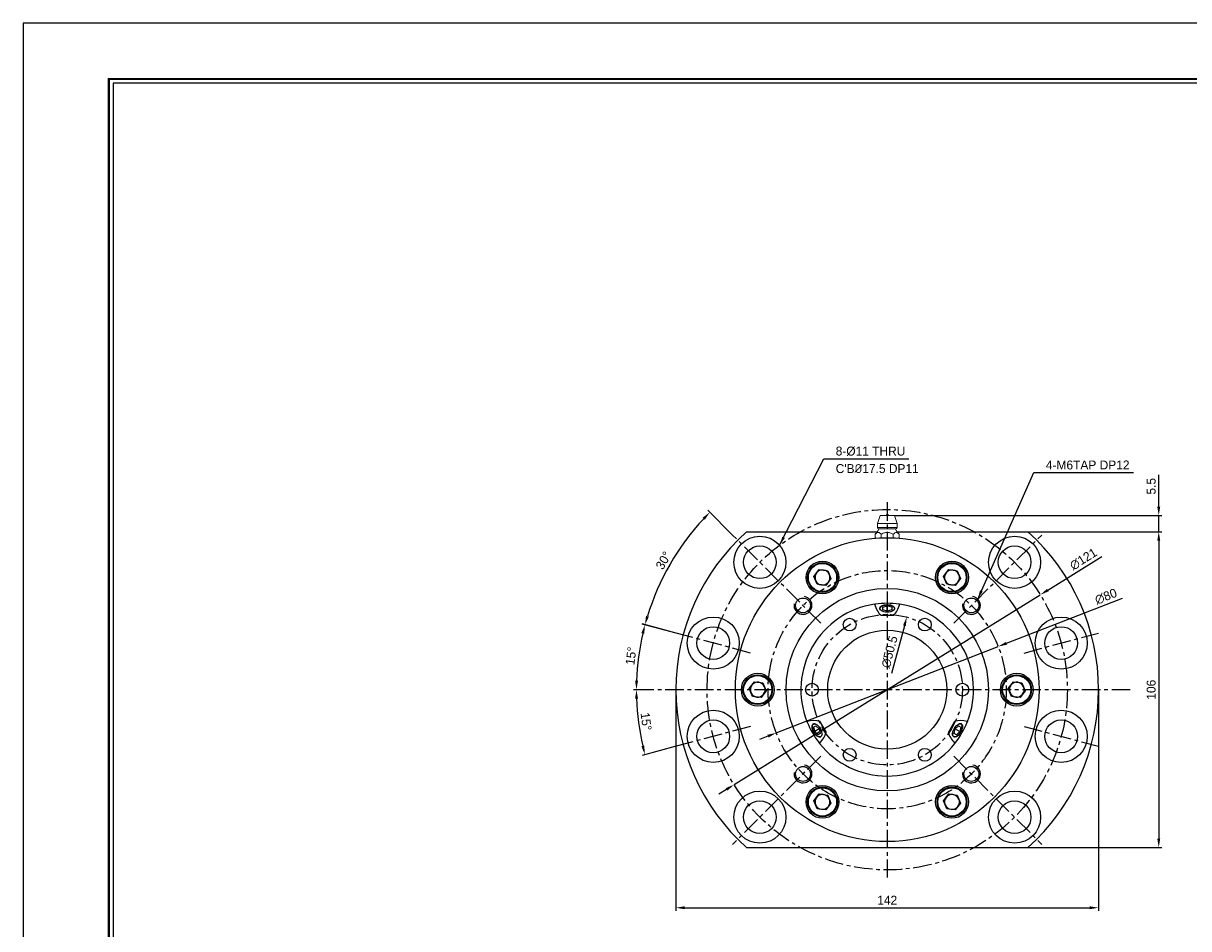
# Model space of a CAD drawing. Header units: millimetres. Extents: x -29 to 5648, y -387 to 3949.
# Tile 5 of 8: x 0 to 391, y 299 to 603. Entities that reach past the tile are written whole.
import ezdxf
from ezdxf.enums import TextEntityAlignment as Align

# ---------------------------------------------------------------- set-up
doc = ezdxf.new("R2010")
doc.units = ezdxf.units.MM
doc.linetypes.add('CENTER', pattern=[2, 1.25, -0.25, 0.25, -0.25])
doc.layers.get('0').update_dxf_attribs({"linetype": 'CONTINUOUS'})
doc.layers.get('Defpoints').update_dxf_attribs({"linetype": 'CONTINUOUS'})
for name, color, linetype in [('5', 7, 'CONTINUOUS'), ('7', 7, 'CONTINUOUS'), ('center', 1, 'CENTER'), ('OUTLINE', 7, 'CONTINUOUS')]:
    doc.layers.add(name, color=color, linetype=linetype)
doc.dimstyles.new('3', dxfattribs={"dimtxt": 3, "dimasz": 3, "dimexe": 1, "dimexo": 0, "dimgap": 1, "dimtad": 1, "dimdec": 3, "dimzin": 11, "dimdsep": 46, "dimtxsty": 'Standard', "dimcen": 0, "dimclrd": 5, "dimclre": 5, "dimclrt": 3, "dimadec": 0, "dimazin": 0, "dimtfac": 0.6, "dimtdec": 3, "dimtmove": 0, "dimatfit": 3, "dimfxl": 1.25, "dimtolj": 1, "dimtzin": 11, "dimarcsym": 0})

# ---------------------------------------------------------------- blocks, each defined once
blk = doc.blocks.new('란표제')
at = {"layer": '7', "color": 0}
for p, q in [((386.1, 273), (0, 273)), ((0, 273), (0, 0))]:
    blk.add_line(p, q, dxfattribs=at)
at = {"layer": '7', "const_width": 0.325}
blk.add_lwpolyline([(377.65, 8.45), (377.65, 264.55), (13, 264.55), (13, 8.45)], close=True, dxfattribs=at)
at = {"layer": '7'}
blk.add_lwpolyline([(377, 9.1), (377, 263.9), (13.65, 263.9), (13.65, 9.1)], close=True, dxfattribs=at)
at = {"layer": '5', "ltscale": 0.5}
for tag, p, height in [('TITLE', (308.32, 31.73), 3.25), ('도번', (326.54, 20.34), 3.25), ('SCALE', (329.92, 12.42), 1.56), ('DATE', (360.13, 12.36), 1.56)]:
    blk.add_attdef(tag, p, '', height=height, dxfattribs=at)
at = {"layer": '7'}
for tag, p in [('필렛', (233.03, 14.17)), ('모따기', (233.03, 10.79))]:
    blk.add_attdef(tag, text='', height=1.5, dxfattribs=at).set_placement(p, align=Align.MIDDLE_LEFT)
blk = doc.blocks.new('*D4089')
at = {"color": 5, "lineweight": -2, "ltscale": 5}
for p, q in [((219.2, 379.6), (219.2, 305.4)), ((361.2, 379.6), (361.2, 305.4)), ((222.2, 306.4), (358.2, 306.4))]:
    blk.add_line(p, q, dxfattribs=at)
at = {"color": 5}
for points in [[(222.2, 306.9), (222.2, 305.9), (219.2, 306.4)], [(358.2, 305.9), (358.2, 306.9), (361.2, 306.4)]]:
    blk.add_solid(points, dxfattribs=at)
at = {"layer": 'Defpoints', "color": 0}
for p in [(219.2, 379.6), (361.2, 379.6), (361.2, 306.4)]:
    blk.add_point(p, dxfattribs=at)
at = {"color": 3, "ltscale": 5, "insert": (290.2, 308.94), "char_height": 3, "attachment_point": 5}
blk.add_mtext('\\A1;142', dxfattribs=at)
blk = doc.blocks.new('*D4090')
at = {"color": 5, "lineweight": -2, "ltscale": 5}
for p, q in [((219.27, 398.61), (207.85, 401.67)), ((208.55, 379.6), (204.95, 379.6))]:
    blk.add_line(p, q, dxfattribs=at)
blk.add_arc((290.2, 379.6), 84.25, 167.0402, 177.9598, dxfattribs=at)
at = {"color": 5}
for points in [[(208.58, 398.38), (207.61, 398.62), (208.82, 401.41)], [(205.5, 382.61), (206.5, 382.59), (205.95, 379.6)]]:
    blk.add_solid(points, dxfattribs=at)
at = {"layer": 'Defpoints', "color": 0}
for p in [(219.27, 398.61), (207.23, 394.23), (244.25, 391.91), (208.55, 379.6), (371.85, 379.6)]:
    blk.add_point(p, dxfattribs=at)
at = {"color": 3, "ltscale": 5, "insert": (204.15, 390.93), "char_height": 3, "attachment_point": 5, "rotation": 82.5}
blk.add_mtext('\\A1;15%%d', dxfattribs=at)
blk = doc.blocks.new('*D4091')
at = {"color": 5, "lineweight": -2, "ltscale": 5}
for p, q in [((238.28, 431.52), (229.93, 439.87)), ((219.27, 398.61), (207.87, 401.66))]:
    blk.add_line(p, q, dxfattribs=at)
blk.add_arc((290.2, 379.6), 84.24, 137.0407, 162.9593, dxfattribs=at)
at = {"color": 5}
for points in [[(228.92, 436.66), (228.2, 437.35), (230.64, 439.17)], [(209.18, 404.43), (210.15, 404.15), (208.84, 401.4)]]:
    blk.add_solid(points, dxfattribs=at)
at = {"layer": 'Defpoints', "color": 0}
for p in [(238.28, 431.52), (221.2, 427.92), (267.87, 401.94), (219.27, 398.61), (244.25, 391.91)]:
    blk.add_point(p, dxfattribs=at)
at = {"color": 3, "ltscale": 5, "insert": (215.05, 422.99), "char_height": 3, "attachment_point": 5, "rotation": 60}
blk.add_mtext('\\A1;30%%d', dxfattribs=at)
blk = doc.blocks.new('*D4092')
at = {"color": 5, "lineweight": -2, "ltscale": 5}
for p, q in [((208.55, 379.6), (204.95, 379.6)), ((219.27, 360.6), (207.85, 357.54))]:
    blk.add_line(p, q, dxfattribs=at)
blk.add_arc((290.2, 379.6), 84.25, 182.0402, 192.9598, dxfattribs=at)
at = {"color": 5}
for points in [[(206.5, 376.61), (205.5, 376.59), (205.95, 379.6)], [(207.61, 360.59), (208.58, 360.83), (208.82, 357.8)]]:
    blk.add_solid(points, dxfattribs=at)
at = {"layer": 'Defpoints', "color": 0}
for p in [(208.55, 379.6), (371.85, 379.6), (206.27, 372.26), (244.25, 367.29), (219.27, 360.6)]:
    blk.add_point(p, dxfattribs=at)
at = {"color": 3, "ltscale": 5, "insert": (209.19, 368.94), "char_height": 3, "attachment_point": 5, "rotation": 277.5}
blk.add_mtext('\\A1;15%%d', dxfattribs=at)
blk = doc.blocks.new('*D4093')
at = {"color": 5, "lineweight": -2, "ltscale": 5}
for p, q in [((337.45, 432.6), (382.41, 432.6)), ((381.41, 429.6), (381.41, 329.6)), ((337.45, 326.6), (382.41, 326.6))]:
    blk.add_line(p, q, dxfattribs=at)
at = {"color": 5}
for points in [[(381.91, 429.6), (380.91, 429.6), (381.41, 432.6)], [(380.91, 329.6), (381.91, 329.6), (381.41, 326.6)]]:
    blk.add_solid(points, dxfattribs=at)
at = {"layer": 'Defpoints', "color": 0}
for p in [(337.45, 432.6), (337.45, 326.6), (381.41, 326.6)]:
    blk.add_point(p, dxfattribs=at)
at = {"color": 3, "ltscale": 5, "insert": (378.87, 379.6), "char_height": 3, "attachment_point": 5, "rotation": 90}
blk.add_mtext('\\A1;106', dxfattribs=at)
blk = doc.blocks.new('*D4094')
at = {"color": 5, "lineweight": -2, "ltscale": 5}
for p, q in [((381.41, 441.1), (381.41, 451.69)), ((292.6, 438.1), (382.41, 438.1)), ((381.41, 432.6), (381.41, 438.1)), ((337.45, 432.6), (382.41, 432.6)), ((381.41, 429.6), (381.41, 426.6))]:
    blk.add_line(p, q, dxfattribs=at)
at = {"color": 5}
for points in [[(380.91, 441.1), (381.91, 441.1), (381.41, 438.1)], [(381.91, 429.6), (380.91, 429.6), (381.41, 432.6)]]:
    blk.add_solid(points, dxfattribs=at)
at = {"layer": 'Defpoints', "color": 0}
for p in [(292.6, 438.1), (381.41, 438.1), (337.45, 432.6)]:
    blk.add_point(p, dxfattribs=at)
at = {"color": 3, "ltscale": 5, "insert": (378.87, 447.9), "char_height": 3, "attachment_point": 5, "rotation": 90}
blk.add_mtext('\\A1;5.5', dxfattribs=at)
blk = doc.blocks.new('*D4095')
at = {"color": 5, "lineweight": -2, "ltscale": 5}
for p, q in [((330.28, 395.19), (369.19, 410.32)), ((252.92, 365.1), (327.48, 394.1)), ((250.13, 364.01), (247.33, 362.93))]:
    blk.add_line(p, q, dxfattribs=at)
at = {"color": 5}
for points in [[(330.1, 395.66), (330.46, 394.72), (327.48, 394.1)], [(250.31, 363.55), (249.95, 364.48), (252.92, 365.1)]]:
    blk.add_solid(points, dxfattribs=at)
at = {"layer": 'Defpoints', "color": 0}
for p in [(327.48, 394.1), (252.92, 365.1)]:
    blk.add_point(p, dxfattribs=at)
at = {"color": 3, "ltscale": 5, "insert": (363.67, 410.9), "char_height": 3, "attachment_point": 5, "rotation": 21.2536}
blk.add_mtext('\\A1;∅80', dxfattribs=at)
blk = doc.blocks.new('*D4096')
at = {"color": 5, "lineweight": -2, "ltscale": 5}
for p, q in [((344.18, 413.06), (362.33, 424.31)), ((238.78, 347.73), (341.63, 411.48)), ((236.23, 346.15), (233.68, 344.57))]:
    blk.add_line(p, q, dxfattribs=at)
at = {"color": 5}
for points in [[(343.91, 413.48), (344.44, 412.63), (341.63, 411.48)], [(236.49, 345.72), (235.97, 346.57), (238.78, 347.73)]]:
    blk.add_solid(points, dxfattribs=at)
at = {"layer": 'Defpoints', "color": 0}
for p in [(341.63, 411.48), (238.78, 347.73)]:
    blk.add_point(p, dxfattribs=at)
at = {"color": 3, "ltscale": 5, "insert": (356.1, 423.44), "char_height": 3, "attachment_point": 5, "rotation": 31.7922}
blk.add_mtext('\\A1;∅121', dxfattribs=at)
blk = doc.blocks.new('*D4097')
at = {"color": 5, "lineweight": -2, "ltscale": 5}
blk.add_line((295.98, 401.09), (291.67, 385.06), dxfattribs=at)
at = {"color": 5}
blk.add_solid([(296.46, 400.96), (295.5, 401.22), (296.76, 403.99)], dxfattribs=at)
at = {"layer": 'Defpoints', "color": 0}
for p in [(296.76, 403.99), (283.64, 355.22)]:
    blk.add_point(p, dxfattribs=at)
at = {"color": 3, "ltscale": 5, "insert": (290.99, 392.29), "char_height": 3, "attachment_point": 5, "rotation": 74.9453}
blk.add_mtext('\\A1;∅50.5', dxfattribs=at)

msp = doc.modelspace()

# ---------------------------------------------------------------- linework, layer by layer
at = {"color": 7, "linetype": 'Continuous', "lineweight": 15}
for p, q in [((287.8027, 438.1019), (286.9027, 435.4019)), ((286.9027, 435.4019), (286.9027, 434.1019)), ((290.2027, 435.4019), (286.9027, 435.4019)), ((292.6027, 438.1019), (287.8027, 438.1019)), ((293.5027, 435.4019), (290.2027, 435.4019)), ((293.5027, 435.4019), (292.6027, 438.1019)), ((293.5027, 434.1019), (293.5027, 435.4019)), ((286.1613, 431.7804), (286.1613, 430.6433)), ((286.1613, 430.6433), (286.3486, 430.456)), ((287.4027, 433.6019), (293.0027, 433.6019)), ((288.182, 431.7804), (288.182, 430.6433)), ((292.2234, 431.7804), (292.2234, 430.6433)), ((294.0569, 430.456), (294.2442, 430.6433)), ((294.2442, 430.6433), (294.2442, 431.7804))]:
    msp.add_line(p, q, dxfattribs=at)
at = {"color": 8, "linetype": 'Continuous', "lineweight": 15}
msp.add_line((293.5027, 434.1019), (286.9027, 434.1019), dxfattribs=at)
at = {"color": 7, "linetype": 'Continuous', "lineweight": 15}
for centre, radius, start, end in [((290.2027, 438.1019), 0.4, 0, 180), ((281.9084, 436.0128), 6, 315.104952, 336.307361), ((287.4027, 434.1019), 0.5, 180, 270), ((293.0027, 434.1019), 0.5, 270, 0), ((298.497, 436.0128), 6, 203.692639, 224.850879)]:
    msp.add_arc(centre, radius, start, end, dxfattribs=at)
at = {"color": 5, "ltscale": 5}
for centre in [(261.9184, 407.8861), (318.487, 407.8861), (261.9184, 351.3176), (318.487, 351.3176)]:
    msp.add_arc(centre, 3, 170, 80, dxfattribs=at)
at = {"color": 7, "linetype": 'Continuous', "lineweight": 15}
for points, knots in [([(286.1613, 431.7804), (286.2681, 431.8851), (286.4826, 432.0954), (286.8609, 432.3714), (287.2518, 432.4417), (287.6122, 432.2805), (287.9011, 432.057), (288.088, 431.873), (288.182, 431.7804)], [0, 0, 0, 0, 0.16732129, 0.33612297, 0.5650141, 0.70682992, 0.85260944, 1, 1, 1, 1]), ([(288.182, 431.7804), (288.414, 431.8948), (288.8769, 432.1231), (289.5545, 432.3521), (290.2144, 432.43), (290.8238, 432.3517), (291.5033, 432.1339), (291.9566, 431.9114), (292.2234, 431.7804)], [0, 0, 0, 0, 0.1818455, 0.36288164, 0.50003051, 0.6453139, 0.79120345, 1, 1, 1, 1]), ([(292.2234, 431.7804), (292.3302, 431.8851), (292.5447, 432.0954), (292.9231, 432.3714), (293.314, 432.4417), (293.6744, 432.2805), (293.9632, 432.057), (294.1502, 431.873), (294.2442, 431.7804)], [0, 0, 0, 0, 0.16732129, 0.33612294, 0.56501448, 0.70682989, 0.85260941, 1, 1, 1, 1])]:
    msp.add_open_spline(points, degree=3, knots=knots, dxfattribs=at)
for points in [[(286.3709, 430.4577), (286.3006, 430.517), (286.2309, 430.5802), (286.1613, 430.6433)], [(288.182, 430.6433), (288.1508, 430.6148), (288.1197, 430.5862), (288.0885, 430.558)], [(288.3485, 430.5681), (288.2929, 430.593), (288.2375, 430.6182), (288.182, 430.6433)], [(292.2234, 430.6433), (292.1685, 430.6182), (292.1136, 430.593), (292.0586, 430.5681)], [(292.318, 430.558), (292.2865, 430.5862), (292.255, 430.6148), (292.2234, 430.6433)], [(294.2442, 430.6433), (294.1752, 430.5801), (294.1062, 430.5168), (294.0364, 430.4576)]]:
    msp.add_open_spline(points, degree=3, dxfattribs=at)
at = {"layer": 'center', "ltscale": 5}
for p, q in [((290.2027, 442.6019), (290.2027, 316.6019)), ((267.8674, 401.9372), (238.28, 431.5246)), ((312.538, 401.9372), (342.1255, 431.5246)), ((244.2535, 391.9139), (219.2749, 398.6069)), ((336.152, 391.9139), (361.1305, 398.6069)), ((371.8527, 379.6019), (208.5527, 379.6019)), ((244.2535, 367.2898), (219.2749, 360.5968)), ((336.152, 367.2898), (361.1305, 360.5968)), ((267.8674, 357.2666), (238.28, 327.6791)), ((312.538, 357.2666), (342.1255, 327.6791))]:
    msp.add_line(p, q, dxfattribs=at)
for radius in [60.5, 40, 25.25]:
    msp.add_circle((290.2027, 379.6019), radius, dxfattribs=at)
at = {"layer": 'OUTLINE'}
for p, q in [((242.9587, 432.6019), (286.8445, 432.6019)), ((293.5609, 432.6019), (337.4468, 432.6019)), ((265.591, 417.6534), (267.3504, 419.942)), ((267.3504, 419.942), (270.2121, 419.5626)), ((270.2121, 419.5626), (271.3144, 416.8946)), ((309.091, 417.6534), (310.8504, 419.942)), ((310.8504, 419.942), (313.7121, 419.5626)), ((313.7121, 419.5626), (314.8144, 416.8946)), ((266.6933, 414.9853), (265.591, 417.6534)), ((269.555, 414.606), (266.6933, 414.9853)), ((271.3144, 416.8946), (269.555, 414.606)), ((310.1933, 414.9853), (309.091, 417.6534)), ((313.055, 414.606), (310.1933, 414.9853)), ((314.8144, 416.8946), (313.055, 414.606)), ((285.9665, 408.2899), (286.1532, 408.3177)), ((286.1532, 408.3177), (285.9945, 408.2014)), ((288.7027, 407.2843), (290.2027, 407.7173)), ((288.7027, 406.4183), (288.7027, 407.2843)), ((290.2027, 408.0741), (290.2027, 408.0741)), ((291.7027, 407.2843), (290.2027, 407.7173)), ((290.2027, 405.9853), (290.2027, 407.7173)), ((290.2028, 408.0741), (290.2028, 408.0741)), ((291.7027, 407.2843), (291.7027, 406.4183)), ((294.4109, 408.2014), (294.2522, 408.3177)), ((294.2522, 408.3177), (294.4521, 408.2879)), ((288.024, 404.6011), (292.3814, 404.6011)), ((290.2027, 405.9853), (288.7027, 406.4183)), ((291.7027, 406.4183), (290.2027, 405.9853)), ((243.841, 379.9812), (245.6004, 382.2699)), ((244.9433, 377.3132), (243.841, 379.9812)), ((245.6004, 382.2699), (248.4621, 381.8905)), ((248.4621, 381.8905), (249.5644, 379.2225)), ((330.841, 379.9812), (332.6004, 382.2699)), ((331.9433, 377.3132), (330.841, 379.9812)), ((332.6004, 382.2699), (335.4621, 381.8905)), ((335.4621, 381.8905), (336.5644, 379.2225)), ((247.805, 376.9339), (244.9433, 377.3132)), ((249.5644, 379.2225), (247.805, 376.9339)), ((334.805, 376.9339), (331.9433, 377.3132)), ((336.5644, 379.2225), (334.805, 376.9339)), ((263.3093, 368.7509), (263.2352, 368.9389)), ((263.3307, 368.9465), (263.3093, 368.7509)), ((267.4634, 368.989), (269.6421, 365.2154)), ((310.7634, 365.2154), (312.9421, 368.989)), ((317.0961, 368.7509), (317.0748, 368.9465)), ((317.1654, 368.9265), (317.0961, 368.7509)), ((265.479, 367.0597), (266.229, 367.4927)), ((265.479, 367.0597), (265.854, 365.5441)), ((265.5451, 365.3658), (265.5451, 365.3658)), ((265.5451, 365.3657), (265.5451, 365.3657)), ((267.354, 366.4102), (265.854, 365.5441)), ((266.979, 364.4616), (265.854, 365.5441)), ((266.229, 367.4927), (267.354, 366.4102)), ((267.729, 364.8946), (266.979, 364.4616)), ((267.354, 366.4102), (267.729, 364.8946)), ((312.6764, 364.8946), (313.0514, 366.4102)), ((313.4264, 364.4616), (312.6764, 364.8946)), ((313.0514, 366.4102), (314.1764, 367.4927)), ((313.0514, 366.4102), (314.5514, 365.5441)), ((313.4264, 364.4616), (314.5514, 365.5441)), ((314.1764, 367.4927), (314.9264, 367.0597)), ((314.9264, 367.0597), (314.5514, 365.5441)), ((314.8603, 365.3657), (314.8603, 365.3657)), ((314.8604, 365.3658), (314.8604, 365.3658)), ((267.4763, 361.5892), (267.3588, 361.737)), ((267.3588, 361.737), (267.5389, 361.6577)), ((312.8666, 361.6577), (313.0467, 361.737)), ((313.0467, 361.737), (312.9209, 361.5788)), ((265.591, 342.3091), (267.3504, 344.5978)), ((267.3504, 344.5978), (270.2121, 344.2184)), ((309.091, 342.3091), (310.8504, 344.5978)), ((310.8504, 344.5978), (313.7121, 344.2184)), ((266.6933, 339.6411), (265.591, 342.3091)), ((271.3144, 341.5504), (269.555, 339.2618)), ((270.2121, 344.2184), (271.3144, 341.5504)), ((310.1933, 339.6411), (309.091, 342.3091)), ((314.8144, 341.5504), (313.055, 339.2618)), ((313.7121, 344.2184), (314.8144, 341.5504)), ((269.555, 339.2618), (266.6933, 339.6411)), ((313.055, 339.2618), (310.1933, 339.6411)), ((242.9587, 326.6019), (337.4468, 326.6019))]:
    msp.add_line(p, q, dxfattribs=at)
at = {"layer": 'OUTLINE', "flags": 128}
for points in [[(292.7027, 406.8241), (292.6845, 406.9747), (292.5403, 407.2673), (292.2602, 407.5341), (291.8605, 407.7597), (291.3645, 407.9309), (290.801, 408.0377), (290.2027, 408.0741), (289.6044, 408.0377), (289.0409, 407.9309), (288.5449, 407.7597), (288.1453, 407.5341), (287.8652, 407.2673), (287.7209, 406.9747), (287.7027, 406.8241)], [(290.2027, 405.6013), (289.6044, 405.6376), (289.0409, 405.7445), (288.5449, 405.9157), (288.1453, 406.1412), (287.8652, 406.4081), (287.7209, 406.7006), (287.7209, 407.002), (287.8652, 407.2946), (288.1453, 407.5614), (288.5449, 407.787), (289.0409, 407.9581), (289.6044, 408.065), (290.2027, 408.1013), (290.801, 408.065), (291.3645, 407.9581), (291.8605, 407.787), (292.2602, 407.5614), (292.5403, 407.2946), (292.6845, 407.002), (292.6845, 406.7006), (292.5403, 406.4081), (292.2602, 406.1412), (291.8605, 405.9157), (291.3645, 405.7445), (290.801, 405.6376), (290.2027, 405.6013)], [(290.2027, 408.0741), (290.788, 408.0385), (291.3392, 407.934), (291.8244, 407.7666), (292.2153, 407.5459), (292.4893, 407.2849), (292.6304, 406.9987), (292.6304, 406.7039), (292.4893, 406.4177), (292.2153, 406.1567), (291.8244, 405.9361), (291.3392, 405.7686), (290.788, 405.6641), (290.2027, 405.6286), (289.6175, 405.6641), (289.0662, 405.7686), (288.5811, 405.9361), (288.1901, 406.1567), (287.9161, 406.4177), (287.775, 406.7039), (287.775, 406.9987), (287.9161, 407.2849), (288.1901, 407.5459), (288.5811, 407.7666), (289.0662, 407.934), (289.6175, 408.0385), (290.2027, 408.0741)], [(267.9908, 365.9771), (268.166, 365.4379), (268.2505, 364.9299), (268.2393, 364.4828), (268.133, 364.1226), (267.9379, 363.8701), (267.6653, 363.7401), (267.331, 363.7401), (266.9544, 363.8701), (266.5575, 364.1226), (266.1633, 364.4828), (265.7947, 364.9299), (265.4731, 365.4379), (265.2173, 365.9771), (265.042, 366.5164), (264.9575, 367.0244), (264.9687, 367.4715), (265.075, 367.8317), (265.2701, 368.0842), (265.5427, 368.2142), (265.877, 368.2142), (266.2536, 368.0842), (266.6505, 367.8317), (267.0447, 367.4715), (267.4133, 367.0244), (267.7349, 366.5164), (267.9908, 365.9771)], [(265.3776, 368.1558), (265.2937, 368.0978), (265.0986, 367.8453), (264.9923, 367.4851), (264.9811, 367.038), (265.0656, 366.5301), (265.2409, 365.9908), (265.4967, 365.4515), (265.8183, 364.9435), (266.1869, 364.4964), (266.5811, 364.1362), (266.978, 363.8837), (267.3546, 363.7537), (267.6889, 363.7537), (267.8776, 363.8257)], [(265.2475, 365.9771), (265.076, 366.5047), (264.9934, 367.0016), (265.0044, 367.4389), (265.1083, 367.7913), (265.2991, 368.0382), (265.5658, 368.1654), (265.8929, 368.1654), (266.2612, 368.0382), (266.6495, 367.7913), (267.0351, 367.4389), (267.3957, 367.0016), (267.7102, 366.5047), (267.9605, 365.9771), (268.132, 365.4496), (268.2146, 364.9527), (268.2036, 364.5154), (268.0997, 364.163), (267.9089, 363.916), (267.6422, 363.7889), (267.3152, 363.7889), (266.9468, 363.916), (266.5585, 364.163), (266.1729, 364.5154), (265.8123, 364.9527), (265.4978, 365.4496), (265.2475, 365.9771)], [(315.1882, 365.9771), (314.9323, 365.4379), (314.6108, 364.9299), (314.2421, 364.4828), (313.8479, 364.1226), (313.451, 363.8701), (313.0744, 363.7401), (312.7401, 363.7401), (312.4675, 363.8701), (312.2724, 364.1226), (312.1661, 364.4828), (312.1549, 364.9299), (312.2394, 365.4379), (312.4147, 365.9771), (312.6705, 366.5164), (312.9921, 367.0244), (313.3607, 367.4715), (313.7549, 367.8317), (314.1519, 368.0842), (314.5284, 368.2142), (314.8627, 368.2142), (315.1354, 368.0842), (315.3305, 367.8317), (315.4367, 367.4715), (315.4479, 367.0244), (315.3634, 366.5164), (315.1882, 365.9771)], [(312.4449, 365.9771), (312.6952, 366.5047), (313.0098, 367.0016), (313.3703, 367.4389), (313.756, 367.7913), (314.1442, 368.0382), (314.5126, 368.1654), (314.8396, 368.1654), (315.1063, 368.0382), (315.2971, 367.7913), (315.4011, 367.4389), (315.412, 367.0016), (315.3294, 366.5047), (315.158, 365.9771), (314.9077, 365.4496), (314.5931, 364.9527), (314.2325, 364.5154), (313.8469, 364.163), (313.4586, 363.916), (313.0903, 363.7889), (312.7633, 363.7889), (312.4966, 363.916), (312.3057, 364.163), (312.2018, 364.5154), (312.1908, 364.9527), (312.2735, 365.4496), (312.4449, 365.9771)], [(315.1646, 365.9908), (315.3398, 366.5301), (315.4243, 367.038), (315.4131, 367.4851), (315.3069, 367.8453), (315.1118, 368.0978), (315.0278, 368.1558)], [(312.5278, 363.8257), (312.7165, 363.7537), (313.0508, 363.7537), (313.4274, 363.8837), (313.8243, 364.1362), (314.2185, 364.4964), (314.5872, 364.9435), (314.9087, 365.4515), (315.1646, 365.9908)]]:
    msp.add_lwpolyline(points, dxfattribs=at)
at = {"layer": 'OUTLINE'}
for centre, radius in [((247.4228, 422.3818), 8.75), ((332.9827, 422.3818), 8.75), ((290.2027, 379.6019), 51), ((247.4228, 422.3818), 5.5), ((332.9827, 422.3818), 5.5), ((268.4527, 417.274), 5.5), ((268.4527, 417.274), 5), ((268.4527, 417.274), 4.75), ((311.9527, 417.274), 5.5), ((311.9527, 417.274), 5), ((311.9527, 417.274), 4.75), ((290.2027, 379.6019), 34), ((261.9184, 407.8861), 2.5), ((318.487, 407.8861), 2.5), ((231.7642, 395.2604), 8.75), ((277.5777, 401.469), 2.15), ((302.8277, 401.469), 2.15), ((348.6412, 395.2604), 8.75), ((231.7642, 395.2604), 5.5), ((290.2027, 379.6019), 20), ((348.6412, 395.2604), 5.5), ((246.7027, 379.6019), 5.5), ((246.7027, 379.6019), 5), ((246.7027, 379.6019), 4.75), ((333.7027, 379.6019), 5.5), ((333.7027, 379.6019), 5), ((333.7027, 379.6019), 4.75), ((264.9527, 379.6019), 2.15), ((315.4527, 379.6019), 2.15), ((231.7642, 363.9433), 8.75), ((348.6412, 363.9433), 8.75), ((231.7642, 363.9433), 5.5), ((348.6412, 363.9433), 5.5), ((277.5777, 357.7347), 2.15), ((302.8277, 357.7347), 2.15), ((261.9184, 351.3176), 2.5), ((318.487, 351.3176), 2.5), ((247.4228, 336.8219), 8.75), ((268.4527, 341.9298), 5.5), ((268.4527, 341.9298), 5), ((268.4527, 341.9298), 4.75), ((311.9527, 341.9298), 5.5), ((311.9527, 341.9298), 5), ((311.9527, 341.9298), 4.75), ((332.9827, 336.8219), 8.75), ((247.4228, 336.8219), 5.5), ((332.9827, 336.8219), 5.5)]:
    msp.add_circle(centre, radius, dxfattribs=at)
for centre, radius, start, end in [((290.2027, 379.6019), 71, 131.713719, 228.286281), ((290.2027, 379.6019), 71, 311.713719, 48.286281), ((268.4527, 417.274), 2.5, 82.448281, 142.448281), ((268.4527, 417.274), 2.5, 22.448281, 82.448281), ((311.9527, 417.274), 2.5, 82.448281, 142.448281), ((311.9527, 417.274), 2.5, 22.448281, 82.448281), ((268.4527, 417.274), 2.5, 142.448281, 202.448281), ((268.4527, 417.274), 2.5, 202.448281, 262.448281), ((268.4527, 417.274), 2.5, 262.448281, 322.448281), ((268.4527, 417.274), 2.5, 322.448281, 22.448281), ((311.9527, 417.274), 2.5, 142.448281, 202.448281), ((311.9527, 417.274), 2.5, 202.448281, 262.448281), ((311.9527, 417.274), 2.5, 262.448281, 322.448281), ((311.9527, 417.274), 2.5, 322.448281, 22.448281), ((290.2027, 379.6019), 29, 98.400202, 201.599798), ((290.2027, 379.6019), 29, 81.973128, 98.026872), ((290.2027, 379.6019), 29, 338.400202, 81.599798), ((246.7027, 379.6019), 2.5, 142.448281, 202.448281), ((246.7027, 379.6019), 2.5, 82.448281, 142.448281), ((246.7027, 379.6019), 2.5, 22.448281, 82.448281), ((246.7027, 379.6019), 2.5, 322.448281, 22.448281), ((333.7027, 379.6019), 2.5, 142.448281, 202.448281), ((333.7027, 379.6019), 2.5, 82.448281, 142.448281), ((333.7027, 379.6019), 2.5, 22.448281, 82.448281), ((333.7027, 379.6019), 2.5, 322.448281, 22.448281), ((246.7027, 379.6019), 2.5, 202.448281, 262.448281), ((246.7027, 379.6019), 2.5, 262.448281, 322.448281), ((333.7027, 379.6019), 2.5, 202.448281, 262.448281), ((333.7027, 379.6019), 2.5, 262.448281, 322.448281), ((290.2027, 379.6019), 29, 201.973128, 218.026872), ((290.2027, 379.6019), 29, 321.973128, 338.026872), ((290.2027, 379.6019), 29, 218.400202, 321.599798), ((268.4527, 341.9298), 2.5, 142.448281, 202.448281), ((268.4527, 341.9298), 2.5, 202.448281, 262.448281), ((268.4527, 341.9298), 2.5, 82.448281, 142.448281), ((268.4527, 341.9298), 2.5, 22.448281, 82.448281), ((268.4527, 341.9298), 2.5, 322.448281, 22.448281), ((311.9527, 341.9298), 2.5, 142.448281, 202.448281), ((311.9527, 341.9298), 2.5, 202.448281, 262.448281), ((311.9527, 341.9298), 2.5, 82.448281, 142.448281), ((311.9527, 341.9298), 2.5, 22.448281, 82.448281), ((311.9527, 341.9298), 2.5, 322.448281, 22.448281), ((268.4527, 341.9298), 2.5, 262.448281, 322.448281), ((311.9527, 341.9298), 2.5, 262.448281, 322.448281)]:
    msp.add_arc(centre, radius, start, end, dxfattribs=at)
for centre, major_axis, start_param, end_param in [((290.2027, 413.6019), (0, -10), 5.27230109, 5.83232677), ((290.2027, 413.6019), (0, -10), 0.45085854, 1.01088422), ((260.7579, 362.6019), (8.6603, 5), 0.45085854, 1.01088422), ((319.6476, 362.6019), (-8.6603, 5), 5.27230109, 5.83232677), ((260.7579, 362.6019), (8.6603, 5), 5.27230109, 5.83232677), ((319.6476, 362.6019), (-8.6603, 5), 0.45085854, 1.01088422)]:
    msp.add_ellipse(centre, major_axis=major_axis, ratio=0.5, start_param=start_param, end_param=end_param, dxfattribs=at)

# ---------------------------------------------------------------- block references
at = {"ltscale": 5, "xscale": 2.210004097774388, "yscale": 2.210004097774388, "zscale": 2.210004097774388}
msp.add_blockref('란표제', (0, 0), dxfattribs=at)

# ---------------------------------------------------------------- texts
at = {"layer": 'OUTLINE', "color": 3, "ltscale": 5, "char_height": 3, "attachment_point": 7}
for s, insert in [('\\A1;8-%%C11 THRU', (272.8914, 458.1072)), ("\\A1;C'B{\\FISOCPEUR|c0;%%C}17.5 DP11", (272.8914, 452.2933)), ('\\A1;4-M6TAP DP12', (343.4932, 453.5027))]:
    msp.add_mtext(s, dxfattribs=dict(at, insert=insert))

# ---------------------------------------------------------------- dimensions: what is measured, and where the dimension line sits
at = {"ltscale": 5}
for base, p2, picture, middle in [((381.4072, 438.1019), (292.6027, 438.1019), '*D4094', (378.8713, 447.8961)), ((381.4072, 326.6019), (337.4468, 326.6019), '*D4093', (378.8653, 379.6019))]:
    dim = msp.add_linear_dim(base=base, p1=(337.4468, 432.6019), p2=p2, angle=90, dimstyle='3', dxfattribs=at)
    dim.commit()
    dim.dimension.update_dxf_attribs({"geometry": picture, "text_midpoint": middle})
for base, line1, line2, picture, middle in [((221.2011, 427.9173), ((267.8674, 401.9372), (238.28, 431.5246)), ((244.2535, 391.9139), (219.2749, 398.6069)), '*D4091', (215.0548, 422.9885)), ((207.2288, 394.2324), ((244.2535, 391.9139), (219.2749, 398.6069)), ((371.8527, 379.6019), (208.5527, 379.6019)), '*D4090', (204.1494, 390.931)), ((206.2694, 372.2587), ((244.2535, 367.2898), (219.2749, 360.5968)), ((371.8527, 379.6019), (208.5527, 379.6019)), '*D4092', (209.1898, 368.9363))]:
    dim = msp.add_angular_dim_2l(base=base, line1=line1, line2=line2, dimstyle='3', dxfattribs=at)
    dim.commit()
    dim.dimension.update_dxf_attribs({"geometry": picture, "text_midpoint": middle})
for p1, p2, picture, middle in [((238.7799, 347.728), (341.6255, 411.4757), '*D4096', (357.4433, 421.2802)), ((252.9233, 365.102), (327.4821, 394.1017), '*D4095', (364.5868, 408.5336)), ((283.6442, 355.2185), (296.7612, 403.9852), '*D4097', (293.4372, 391.6273))]:
    dim = msp.add_diameter_dim_2p(p1=p1, p2=p2, dimstyle='3', dxfattribs=at)
    dim.commit()
    dim.dimension.update_dxf_attribs({"geometry": picture, "text_midpoint": middle, "dimtype": 163})
dim = msp.add_linear_dim(base=(361.2027, 306.4024), p1=(219.2027, 379.6019), p2=(361.2027, 379.6019), dimstyle='3', dxfattribs=at)
dim.commit()
dim.dimension.update_dxf_attribs({"geometry": '*D4089', "text_midpoint": (290.2027, 308.9443)})

# ---------------------------------------------------------------- leaders
at = {"layer": 'OUTLINE', "ltscale": 5, "annotation_type": 0, "has_hookline": 1, "hookline_direction": 0}
for points, text_width in [([(254.0412, 428.1054), (268.8914, 457.1072), (271.8914, 457.1072)], 24.6152), ([(320.6083, 410.0075), (339.4932, 452.5027), (342.4932, 452.5027)], 29.4248)]:
    msp.add_leader(points, dimstyle='3', dxfattribs=dict(at, text_width=text_width))

doc.saveas('drawing.dxf')
